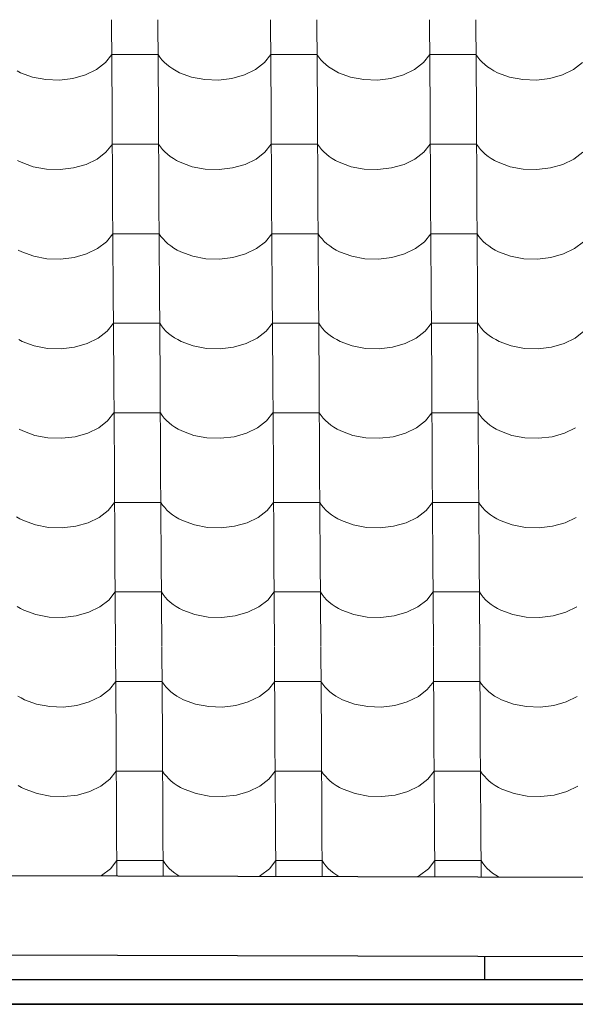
# Model space of a CAD drawing. Header units: millimetres. Extents: x -29001 to 109416, y -1251 to 13451.
# Tile 55 of 163: x -15142 to -14565, y 6987 to 8009. Entities that reach past the tile are written whole.
import ezdxf

# ---------------------------------------------------------------- set-up
doc = ezdxf.new("R2010")
doc.units = ezdxf.units.MM
doc.header["$MEASUREMENT"] = 0
for name, color, linetype in [('POHLED JIŽNÍ_1_Konstrukce - nosné', 7, 'Continuous'), ('POHLED JIŽNÍ_1_Nové_Konstrukce - krov', 7, 'Continuous'), ('POHLED JIŽNÍ_1_Nové_Konstrukce - střechy a skořepiny', 7, 'Continuous'), ('POHLED JIŽNÍ_1_Nové_Konstrukce - římsy', 7, 'Continuous'), ('POHLED JIŽNÍ_1_Nové_Výplně - Povrchové', 7, 'Continuous')]:
    doc.layers.add(name, color=color, linetype=linetype)

# ---------------------------------------------------------------- blocks, each defined once
blk = doc.blocks.new('*X1', base_point=(-31394.7, -25864.9))
at = {"layer": 'POHLED JIŽNÍ_1_Nové_Výplně - Povrchové', "color": 21, "linetype": 'Continuous', "lineweight": 20, "true_color": 0xffaaaa}
for p, q in [((-15046.3, 8009), (-15045.7, 7916.3)), ((-14998.3, 8009), (-14997.7, 7916.3)), ((-14881.3, 8009), (-14880.7, 7916.3)), ((-14833.3, 8009), (-14832.7, 7916.3)), ((-14716.3, 8009), (-14715.8, 7916.3)), ((-14668.3, 8009), (-14667.7, 7916.3)), ((-15052.7, 7964.5), (-15046.1, 7972.8)), ((-15022.1, 7972.8), (-15046.1, 7972.8)), ((-14998.1, 7972.8), (-15022.1, 7972.8)), ((-14998.1, 7972.8), (-14996.2, 7970.1)), ((-14996.2, 7970.1), (-14994.1, 7967.4)), ((-14994.1, 7967.4), (-14991.7, 7964.8)), ((-14991.7, 7964.8), (-14989, 7962.3)), ((-14887.7, 7964.5), (-14881.1, 7972.8)), ((-14857.1, 7972.8), (-14881.1, 7972.8)), ((-14833.1, 7972.8), (-14857.1, 7972.8)), ((-14833.1, 7972.8), (-14831.2, 7970.1)), ((-14831.2, 7970.1), (-14829.1, 7967.4)), ((-14829.1, 7967.4), (-14826.7, 7964.8)), ((-14826.7, 7964.8), (-14824, 7962.3)), ((-14722.7, 7964.5), (-14716.1, 7972.8)), ((-14692.1, 7972.8), (-14716.1, 7972.8)), ((-14668.1, 7972.8), (-14692.1, 7972.8)), ((-14668.1, 7972.8), (-14666.2, 7970.1)), ((-14666.2, 7970.1), (-14664.1, 7967.4)), ((-14664.1, 7967.4), (-14661.7, 7964.8)), ((-14661.7, 7964.8), (-14659, 7962.3)), ((-15144.4, 7955.8), (-15140.8, 7953.9)), ((-15073.4, 7951.7), (-15062, 7957.3)), ((-15062, 7957.3), (-15052.7, 7964.5)), ((-14989, 7962.3), (-14986, 7960)), ((-14986, 7960), (-14982.8, 7957.8)), ((-14982.8, 7957.8), (-14979.4, 7955.8)), ((-14979.4, 7955.8), (-14975.8, 7953.9)), ((-14908.4, 7951.7), (-14897, 7957.3)), ((-14897, 7957.3), (-14887.7, 7964.5)), ((-14824, 7962.3), (-14821, 7960)), ((-14821, 7960), (-14817.8, 7957.8)), ((-14817.8, 7957.8), (-14814.4, 7955.8)), ((-14814.4, 7955.8), (-14810.8, 7953.9)), ((-14743.4, 7951.7), (-14732, 7957.3)), ((-14732, 7957.3), (-14722.7, 7964.5)), ((-14659, 7962.3), (-14656, 7960)), ((-14656, 7960), (-14652.8, 7957.8)), ((-14652.8, 7957.8), (-14649.4, 7955.8)), ((-14649.4, 7955.8), (-14645.8, 7953.9)), ((-14578.4, 7951.7), (-14567, 7957.3)), ((-14567, 7957.3), (-14557.7, 7964.5)), ((-15140.8, 7953.9), (-15128.3, 7949.4)), ((-15128.3, 7949.4), (-15114.6, 7946.8)), ((-15114.6, 7946.8), (-15100.4, 7946.3)), ((-15100.4, 7946.3), (-15086.5, 7948)), ((-15086.5, 7948), (-15073.4, 7951.7)), ((-14975.8, 7953.9), (-14963.3, 7949.4)), ((-14963.3, 7949.4), (-14949.6, 7946.8)), ((-14949.6, 7946.8), (-14935.4, 7946.3)), ((-14935.4, 7946.3), (-14921.5, 7948)), ((-14921.5, 7948), (-14908.4, 7951.7)), ((-14810.8, 7953.9), (-14798.3, 7949.4)), ((-14798.3, 7949.4), (-14784.6, 7946.8)), ((-14784.6, 7946.8), (-14770.4, 7946.3)), ((-14770.4, 7946.3), (-14756.5, 7948)), ((-14756.5, 7948), (-14743.4, 7951.7)), ((-14645.8, 7953.9), (-14633.3, 7949.4)), ((-14633.3, 7949.4), (-14619.6, 7946.8)), ((-14619.6, 7946.8), (-14605.4, 7946.3)), ((-14605.4, 7946.3), (-14591.5, 7948)), ((-14591.5, 7948), (-14578.4, 7951.7)), ((-15045.7, 7916), (-15045.2, 7823.3)), ((-14997.7, 7916), (-14997.1, 7823.3)), ((-14880.7, 7916), (-14880.2, 7823.3)), ((-14832.7, 7916), (-14832.1, 7823.3)), ((-14715.7, 7916), (-14715.2, 7823.3)), ((-14667.7, 7916), (-14667.1, 7823.3)), ((-15052.1, 7871.4), (-15045.5, 7879.8)), ((-15021.5, 7879.8), (-15045.5, 7879.8)), ((-14997.5, 7879.8), (-15021.5, 7879.8)), ((-14997.5, 7879.8), (-14995.6, 7877)), ((-14995.6, 7877), (-14993.5, 7874.3)), ((-14993.5, 7874.3), (-14991.1, 7871.8)), ((-14887.1, 7871.4), (-14880.5, 7879.8)), ((-14856.5, 7879.8), (-14880.5, 7879.8)), ((-14832.5, 7879.8), (-14856.5, 7879.8)), ((-14832.5, 7879.8), (-14830.6, 7877)), ((-14830.6, 7877), (-14828.5, 7874.3)), ((-14828.5, 7874.3), (-14826.1, 7871.8)), ((-14722.1, 7871.4), (-14715.5, 7879.8)), ((-14691.5, 7879.8), (-14715.5, 7879.8)), ((-14667.5, 7879.8), (-14691.5, 7879.8)), ((-14667.5, 7879.8), (-14665.6, 7877)), ((-14665.6, 7877), (-14663.5, 7874.3)), ((-14663.5, 7874.3), (-14661.1, 7871.8)), ((-15143.8, 7862.8), (-15140.2, 7860.9)), ((-15072.8, 7858.7), (-15061.4, 7864.3)), ((-15061.4, 7864.3), (-15052.1, 7871.4)), ((-14991.1, 7871.8), (-14988.4, 7869.3)), ((-14988.4, 7869.3), (-14985.4, 7867)), ((-14985.4, 7867), (-14982.2, 7864.8)), ((-14982.2, 7864.8), (-14978.8, 7862.8)), ((-14978.8, 7862.8), (-14975.2, 7860.9)), ((-14907.8, 7858.7), (-14896.4, 7864.3)), ((-14896.4, 7864.3), (-14887.1, 7871.4)), ((-14826.1, 7871.8), (-14823.4, 7869.3)), ((-14823.4, 7869.3), (-14820.4, 7867)), ((-14820.4, 7867), (-14817.2, 7864.8)), ((-14817.2, 7864.8), (-14813.8, 7862.8)), ((-14813.8, 7862.8), (-14810.2, 7860.9)), ((-14742.8, 7858.7), (-14731.4, 7864.3)), ((-14731.4, 7864.3), (-14722.1, 7871.4)), ((-14661.1, 7871.8), (-14658.4, 7869.3)), ((-14658.4, 7869.3), (-14655.4, 7867)), ((-14655.4, 7867), (-14652.2, 7864.8)), ((-14652.2, 7864.8), (-14648.8, 7862.8)), ((-14648.8, 7862.8), (-14645.2, 7860.9)), ((-14577.8, 7858.7), (-14566.4, 7864.3)), ((-14566.4, 7864.3), (-14557.1, 7871.4)), ((-15140.2, 7860.9), (-15127.7, 7856.3)), ((-15127.7, 7856.3), (-15114, 7853.8)), ((-15114, 7853.8), (-15099.8, 7853.3)), ((-15099.8, 7853.3), (-15085.9, 7855)), ((-15085.9, 7855), (-15072.8, 7858.7)), ((-14975.2, 7860.9), (-14962.7, 7856.3)), ((-14962.7, 7856.3), (-14949, 7853.8)), ((-14949, 7853.8), (-14934.8, 7853.3)), ((-14934.8, 7853.3), (-14920.9, 7855)), ((-14920.9, 7855), (-14907.8, 7858.7)), ((-14810.2, 7860.9), (-14797.7, 7856.3)), ((-14797.7, 7856.3), (-14784, 7853.8)), ((-14784, 7853.8), (-14769.8, 7853.3)), ((-14769.8, 7853.3), (-14755.9, 7855)), ((-14755.9, 7855), (-14742.8, 7858.7)), ((-14645.2, 7860.9), (-14632.7, 7856.3)), ((-14632.7, 7856.3), (-14619, 7853.8)), ((-14619, 7853.8), (-14604.8, 7853.3)), ((-14604.8, 7853.3), (-14590.9, 7855)), ((-14590.9, 7855), (-14577.8, 7858.7)), ((-15045.2, 7823), (-15044.6, 7730.3)), ((-14997.1, 7823), (-14996.5, 7730.3)), ((-14880.2, 7823), (-14879.6, 7730.3)), ((-14832.1, 7823), (-14831.6, 7730.3)), ((-14715.2, 7823), (-14714.6, 7730.3)), ((-14667.1, 7823), (-14666.6, 7730.3)), ((-15051.6, 7778.4), (-15044.9, 7786.8)), ((-15020.9, 7786.8), (-15044.9, 7786.8)), ((-14996.9, 7786.8), (-15020.9, 7786.8)), ((-14996.9, 7786.8), (-14995.1, 7784)), ((-14995.1, 7784), (-14992.9, 7781.3)), ((-14992.9, 7781.3), (-14990.5, 7778.7)), ((-14886.6, 7778.4), (-14879.9, 7786.8)), ((-14855.9, 7786.8), (-14879.9, 7786.8)), ((-14831.9, 7786.8), (-14855.9, 7786.8)), ((-14831.9, 7786.8), (-14830.1, 7784)), ((-14830.1, 7784), (-14827.9, 7781.3)), ((-14827.9, 7781.3), (-14825.5, 7778.7)), ((-14721.6, 7778.4), (-14714.9, 7786.8)), ((-14690.9, 7786.8), (-14714.9, 7786.8)), ((-14666.9, 7786.8), (-14690.9, 7786.8)), ((-14666.9, 7786.8), (-14665.1, 7784)), ((-14665.1, 7784), (-14662.9, 7781.3)), ((-14662.9, 7781.3), (-14660.5, 7778.7)), ((-15072.3, 7765.7), (-15060.8, 7771.3)), ((-15060.8, 7771.3), (-15051.6, 7778.4)), ((-14990.5, 7778.7), (-14987.8, 7776.3)), ((-14987.8, 7776.3), (-14984.8, 7774)), ((-14984.8, 7774), (-14981.6, 7771.8)), ((-14981.6, 7771.8), (-14978.2, 7769.8)), ((-14907.3, 7765.7), (-14895.8, 7771.3)), ((-14895.8, 7771.3), (-14886.6, 7778.4)), ((-14825.5, 7778.7), (-14822.8, 7776.3)), ((-14822.8, 7776.3), (-14819.8, 7774)), ((-14819.8, 7774), (-14816.7, 7771.8)), ((-14816.7, 7771.8), (-14813.2, 7769.8)), ((-14742.3, 7765.7), (-14730.8, 7771.3)), ((-14730.8, 7771.3), (-14721.6, 7778.4)), ((-14660.5, 7778.7), (-14657.8, 7776.3)), ((-14657.8, 7776.3), (-14654.9, 7774)), ((-14654.9, 7774), (-14651.7, 7771.8)), ((-14651.7, 7771.8), (-14648.2, 7769.8)), ((-14577.3, 7765.7), (-14565.8, 7771.3)), ((-14565.8, 7771.3), (-14556.6, 7778.4)), ((-15143.2, 7769.8), (-15139.6, 7767.9)), ((-15139.6, 7767.9), (-15127.1, 7763.3)), ((-15127.1, 7763.3), (-15113.4, 7760.8)), ((-15113.4, 7760.8), (-15099.3, 7760.3)), ((-15099.3, 7760.3), (-15085.3, 7762)), ((-15085.3, 7762), (-15072.3, 7765.7)), ((-14978.2, 7769.8), (-14974.6, 7767.9)), ((-14974.6, 7767.9), (-14962.1, 7763.3)), ((-14962.1, 7763.3), (-14948.4, 7760.8)), ((-14948.4, 7760.8), (-14934.3, 7760.3)), ((-14934.3, 7760.3), (-14920.3, 7762)), ((-14920.3, 7762), (-14907.3, 7765.7)), ((-14813.2, 7769.8), (-14809.6, 7767.9)), ((-14809.6, 7767.9), (-14797.1, 7763.3)), ((-14797.1, 7763.3), (-14783.4, 7760.8)), ((-14783.4, 7760.8), (-14769.3, 7760.3)), ((-14769.3, 7760.3), (-14755.3, 7762)), ((-14755.3, 7762), (-14742.3, 7765.7)), ((-14648.2, 7769.8), (-14644.6, 7767.9)), ((-14644.6, 7767.9), (-14632.1, 7763.3)), ((-14632.1, 7763.3), (-14618.4, 7760.8)), ((-14618.4, 7760.8), (-14604.3, 7760.3)), ((-14604.3, 7760.3), (-14590.3, 7762)), ((-14590.3, 7762), (-14577.3, 7765.7)), ((-15044.6, 7730), (-15044, 7637.3)), ((-14996.5, 7730), (-14996, 7637.3)), ((-14879.6, 7730), (-14879, 7637.3)), ((-14831.5, 7730), (-14831, 7637.3)), ((-14714.6, 7730), (-14714, 7637.3)), ((-14666.6, 7730), (-14666, 7637.3)), ((-15051, 7685.4), (-15044.4, 7693.8)), ((-15020.3, 7693.8), (-15044.4, 7693.8)), ((-14996.3, 7693.8), (-15020.3, 7693.8)), ((-14996.3, 7693.8), (-14994.5, 7691)), ((-14994.5, 7691), (-14992.3, 7688.3)), ((-14886, 7685.4), (-14879.4, 7693.8)), ((-14855.3, 7693.8), (-14879.4, 7693.8)), ((-14831.3, 7693.8), (-14855.3, 7693.8)), ((-14831.3, 7693.8), (-14829.5, 7691)), ((-14829.5, 7691), (-14827.3, 7688.3)), ((-14721, 7685.4), (-14714.4, 7693.8)), ((-14690.3, 7693.8), (-14714.4, 7693.8)), ((-14666.3, 7693.8), (-14690.3, 7693.8)), ((-14666.3, 7693.8), (-14664.5, 7691)), ((-14664.5, 7691), (-14662.3, 7688.3)), ((-15060.2, 7678.3), (-15051, 7685.4)), ((-14992.3, 7688.3), (-14989.9, 7685.7)), ((-14989.9, 7685.7), (-14987.2, 7683.3)), ((-14987.2, 7683.3), (-14984.3, 7680.9)), ((-14984.3, 7680.9), (-14981.1, 7678.8)), ((-14981.1, 7678.8), (-14977.6, 7676.8)), ((-14895.2, 7678.3), (-14886, 7685.4)), ((-14827.3, 7688.3), (-14824.9, 7685.7)), ((-14824.9, 7685.7), (-14822.2, 7683.3)), ((-14822.2, 7683.3), (-14819.3, 7680.9)), ((-14819.3, 7680.9), (-14816.1, 7678.8)), ((-14816.1, 7678.8), (-14812.6, 7676.8)), ((-14730.2, 7678.3), (-14721, 7685.4)), ((-14662.3, 7688.3), (-14659.9, 7685.7)), ((-14659.9, 7685.7), (-14657.2, 7683.3)), ((-14657.2, 7683.3), (-14654.3, 7680.9)), ((-14654.3, 7680.9), (-14651.1, 7678.8)), ((-14651.1, 7678.8), (-14647.6, 7676.8)), ((-14565.2, 7678.3), (-14556, 7685.4)), ((-15142.6, 7676.8), (-15139, 7674.9)), ((-15139, 7674.9), (-15126.5, 7670.3)), ((-15126.5, 7670.3), (-15112.9, 7667.7)), ((-15098.7, 7667.3), (-15084.7, 7668.9)), ((-15084.7, 7668.9), (-15071.7, 7672.7)), ((-15071.7, 7672.7), (-15060.2, 7678.3)), ((-14977.6, 7676.8), (-14974, 7674.9)), ((-14974, 7674.9), (-14961.5, 7670.3)), ((-14961.5, 7670.3), (-14947.9, 7667.7)), ((-14933.7, 7667.3), (-14919.7, 7668.9)), ((-14919.7, 7668.9), (-14906.7, 7672.7)), ((-14906.7, 7672.7), (-14895.2, 7678.3)), ((-14812.6, 7676.8), (-14809, 7674.9)), ((-14809, 7674.9), (-14796.5, 7670.3)), ((-14796.5, 7670.3), (-14782.9, 7667.7)), ((-14768.7, 7667.3), (-14754.7, 7668.9)), ((-14754.7, 7668.9), (-14741.7, 7672.7)), ((-14741.7, 7672.7), (-14730.2, 7678.3)), ((-14647.6, 7676.8), (-14644, 7674.9)), ((-14644, 7674.9), (-14631.5, 7670.3)), ((-14631.5, 7670.3), (-14617.9, 7667.7)), ((-14603.7, 7667.3), (-14589.7, 7668.9)), ((-14589.7, 7668.9), (-14576.7, 7672.7)), ((-14576.7, 7672.7), (-14565.2, 7678.3)), ((-15112.9, 7667.7), (-15098.7, 7667.3)), ((-14947.9, 7667.7), (-14933.7, 7667.3)), ((-14782.9, 7667.7), (-14768.7, 7667.3)), ((-14617.9, 7667.7), (-14603.7, 7667.3)), ((-15044, 7637), (-15043.4, 7544.3)), ((-14996, 7637), (-14995.4, 7544.3)), ((-14879, 7637), (-14878.4, 7544.3)), ((-14831, 7637), (-14830.4, 7544.3)), ((-14714, 7637), (-14713.4, 7544.3)), ((-14666, 7637), (-14665.4, 7544.3)), ((-15050.4, 7592.4), (-15043.8, 7600.8)), ((-15019.8, 7600.8), (-15043.8, 7600.8)), ((-14995.7, 7600.8), (-15019.8, 7600.8)), ((-14995.7, 7600.8), (-14993.9, 7598)), ((-14993.9, 7598), (-14991.8, 7595.3)), ((-14885.4, 7592.4), (-14878.8, 7600.8)), ((-14854.8, 7600.8), (-14878.8, 7600.8)), ((-14830.7, 7600.8), (-14854.8, 7600.8)), ((-14830.7, 7600.8), (-14828.9, 7598)), ((-14828.9, 7598), (-14826.8, 7595.3)), ((-14720.4, 7592.4), (-14713.8, 7600.8)), ((-14689.8, 7600.8), (-14713.8, 7600.8)), ((-14665.7, 7600.8), (-14689.8, 7600.8)), ((-14665.7, 7600.8), (-14663.9, 7598)), ((-14663.9, 7598), (-14661.8, 7595.3)), ((-15059.7, 7585.2), (-15050.4, 7592.4)), ((-14991.8, 7595.3), (-14989.3, 7592.7)), ((-14989.3, 7592.7), (-14986.6, 7590.3)), ((-14986.6, 7590.3), (-14983.7, 7587.9)), ((-14983.7, 7587.9), (-14980.5, 7585.8)), ((-14894.7, 7585.2), (-14885.4, 7592.4)), ((-14826.8, 7595.3), (-14824.3, 7592.7)), ((-14824.3, 7592.7), (-14821.6, 7590.3)), ((-14821.6, 7590.3), (-14818.7, 7587.9)), ((-14818.7, 7587.9), (-14815.5, 7585.8)), ((-14729.7, 7585.2), (-14720.4, 7592.4)), ((-14661.8, 7595.3), (-14659.3, 7592.7)), ((-14659.3, 7592.7), (-14656.6, 7590.3)), ((-14656.6, 7590.3), (-14653.7, 7587.9)), ((-14653.7, 7587.9), (-14650.5, 7585.8)), ((-15142.1, 7583.7), (-15138.4, 7581.9)), ((-15138.4, 7581.9), (-15126, 7577.3)), ((-15126, 7577.3), (-15112.3, 7574.7)), ((-15084.1, 7575.9), (-15071.1, 7579.7)), ((-15071.1, 7579.7), (-15059.7, 7585.2)), ((-14980.5, 7585.8), (-14977.1, 7583.7)), ((-14977.1, 7583.7), (-14973.4, 7581.9)), ((-14973.4, 7581.9), (-14961, 7577.3)), ((-14961, 7577.3), (-14947.3, 7574.7)), ((-14919.1, 7575.9), (-14906.1, 7579.7)), ((-14906.1, 7579.7), (-14894.7, 7585.2)), ((-14815.5, 7585.8), (-14812.1, 7583.7)), ((-14812.1, 7583.7), (-14808.4, 7581.9)), ((-14808.4, 7581.9), (-14796, 7577.3)), ((-14796, 7577.3), (-14782.3, 7574.7)), ((-14754.1, 7575.9), (-14741.1, 7579.7)), ((-14741.1, 7579.7), (-14729.7, 7585.2)), ((-14650.5, 7585.8), (-14647.1, 7583.7)), ((-14647.1, 7583.7), (-14643.4, 7581.9)), ((-14643.4, 7581.9), (-14631, 7577.3)), ((-14631, 7577.3), (-14617.3, 7574.7)), ((-14589.1, 7575.9), (-14576.1, 7579.7)), ((-14576.1, 7579.7), (-14564.7, 7585.2)), ((-15112.3, 7574.7), (-15098.1, 7574.3)), ((-15098.1, 7574.3), (-15084.1, 7575.9)), ((-14947.3, 7574.7), (-14933.1, 7574.3)), ((-14933.1, 7574.3), (-14919.1, 7575.9)), ((-14782.3, 7574.7), (-14768.1, 7574.3)), ((-14768.1, 7574.3), (-14754.1, 7575.9)), ((-14617.3, 7574.7), (-14603.1, 7574.3)), ((-14603.1, 7574.3), (-14589.1, 7575.9)), ((-15043.4, 7544), (-15042.8, 7451.3)), ((-14995.4, 7544), (-14994.8, 7451.3)), ((-14878.4, 7544), (-14877.8, 7451.3)), ((-14830.4, 7544), (-14829.8, 7451.3)), ((-14713.4, 7544), (-14712.8, 7451.3)), ((-14665.4, 7544), (-14664.8, 7451.3)), ((-15049.8, 7499.4), (-15043.2, 7507.8)), ((-15019.2, 7507.8), (-15043.2, 7507.8)), ((-14995.2, 7507.8), (-15019.2, 7507.8)), ((-14995.2, 7507.8), (-14993.3, 7505)), ((-14993.3, 7505), (-14991.2, 7502.3)), ((-14884.8, 7499.4), (-14878.2, 7507.8)), ((-14854.2, 7507.8), (-14878.2, 7507.8)), ((-14830.2, 7507.8), (-14854.2, 7507.8)), ((-14830.2, 7507.8), (-14828.3, 7505)), ((-14828.3, 7505), (-14826.2, 7502.3)), ((-14719.8, 7499.4), (-14713.2, 7507.8)), ((-14689.2, 7507.8), (-14713.2, 7507.8)), ((-14665.2, 7507.8), (-14689.2, 7507.8)), ((-14665.2, 7507.8), (-14663.3, 7505)), ((-14663.3, 7505), (-14661.2, 7502.3)), ((-15059.1, 7492.2), (-15049.8, 7499.4)), ((-14991.2, 7502.3), (-14988.8, 7499.7)), ((-14988.8, 7499.7), (-14986.1, 7497.3)), ((-14986.1, 7497.3), (-14983.1, 7494.9)), ((-14983.1, 7494.9), (-14979.9, 7492.8)), ((-14894.1, 7492.2), (-14884.8, 7499.4)), ((-14826.2, 7502.3), (-14823.8, 7499.7)), ((-14823.8, 7499.7), (-14821.1, 7497.3)), ((-14821.1, 7497.3), (-14818.1, 7494.9)), ((-14818.1, 7494.9), (-14814.9, 7492.8)), ((-14729.1, 7492.2), (-14719.8, 7499.4)), ((-14661.2, 7502.3), (-14658.8, 7499.7)), ((-14658.8, 7499.7), (-14656.1, 7497.3)), ((-14656.1, 7497.3), (-14653.1, 7494.9)), ((-14653.1, 7494.9), (-14649.9, 7492.8)), ((-15144.9, 7492.8), (-15141.5, 7490.7)), ((-15141.5, 7490.7), (-15137.8, 7488.9)), ((-15137.8, 7488.9), (-15125.4, 7484.3)), ((-15125.4, 7484.3), (-15111.7, 7481.7)), ((-15083.5, 7482.9), (-15070.5, 7486.6)), ((-15070.5, 7486.6), (-15059.1, 7492.2)), ((-14979.9, 7492.8), (-14976.5, 7490.7)), ((-14976.5, 7490.7), (-14972.8, 7488.9)), ((-14972.8, 7488.9), (-14960.4, 7484.3)), ((-14960.4, 7484.3), (-14946.7, 7481.7)), ((-14918.6, 7482.9), (-14905.5, 7486.6)), ((-14905.5, 7486.6), (-14894.1, 7492.2)), ((-14814.9, 7492.8), (-14811.5, 7490.7)), ((-14811.5, 7490.7), (-14807.8, 7488.9)), ((-14807.8, 7488.9), (-14795.4, 7484.3)), ((-14795.4, 7484.3), (-14781.7, 7481.7)), ((-14753.6, 7482.9), (-14740.5, 7486.6)), ((-14740.5, 7486.6), (-14729.1, 7492.2)), ((-14649.9, 7492.8), (-14646.5, 7490.7)), ((-14646.5, 7490.7), (-14642.9, 7488.9)), ((-14642.9, 7488.9), (-14630.4, 7484.3)), ((-14630.4, 7484.3), (-14616.7, 7481.7)), ((-14588.6, 7482.9), (-14575.5, 7486.6)), ((-14575.5, 7486.6), (-14564.1, 7492.2)), ((-15111.7, 7481.7), (-15097.5, 7481.3)), ((-15097.5, 7481.3), (-15083.5, 7482.9)), ((-14946.7, 7481.7), (-14932.5, 7481.3)), ((-14932.5, 7481.3), (-14918.6, 7482.9)), ((-14781.7, 7481.7), (-14767.5, 7481.3)), ((-14767.5, 7481.3), (-14753.6, 7482.9)), ((-14616.7, 7481.7), (-14602.5, 7481.3)), ((-14602.5, 7481.3), (-14588.6, 7482.9)), ((-15042.8, 7450.9), (-15042.3, 7358.3)), ((-14994.8, 7450.9), (-14994.2, 7358.3)), ((-14877.8, 7450.9), (-14877.3, 7358.3)), ((-14829.8, 7450.9), (-14829.2, 7358.3)), ((-14712.8, 7450.9), (-14712.3, 7358.3)), ((-14664.8, 7450.9), (-14664.2, 7358.3)), ((-15049.2, 7406.4), (-15042.6, 7414.8)), ((-15018.6, 7414.8), (-15042.6, 7414.8)), ((-14994.6, 7414.8), (-15018.6, 7414.8)), ((-14994.6, 7414.8), (-14992.7, 7412)), ((-14884.2, 7406.4), (-14877.6, 7414.8)), ((-14853.6, 7414.8), (-14877.6, 7414.8)), ((-14829.6, 7414.8), (-14853.6, 7414.8)), ((-14829.6, 7414.8), (-14827.7, 7412)), ((-14719.2, 7406.4), (-14712.6, 7414.8)), ((-14688.6, 7414.8), (-14712.6, 7414.8)), ((-14664.6, 7414.8), (-14688.6, 7414.8)), ((-14664.6, 7414.8), (-14662.7, 7412)), ((-15058.5, 7399.2), (-15049.2, 7406.4)), ((-14992.7, 7412), (-14990.6, 7409.3)), ((-14990.6, 7409.3), (-14988.2, 7406.7)), ((-14988.2, 7406.7), (-14985.5, 7404.2)), ((-14985.5, 7404.2), (-14982.5, 7401.9)), ((-14893.5, 7399.2), (-14884.2, 7406.4)), ((-14827.7, 7412), (-14825.6, 7409.3)), ((-14825.6, 7409.3), (-14823.2, 7406.7)), ((-14823.2, 7406.7), (-14820.5, 7404.2)), ((-14820.5, 7404.2), (-14817.5, 7401.9)), ((-14728.5, 7399.2), (-14719.2, 7406.4)), ((-14662.7, 7412), (-14660.6, 7409.3)), ((-14660.6, 7409.3), (-14658.2, 7406.7)), ((-14658.2, 7406.7), (-14655.5, 7404.2)), ((-14655.5, 7404.2), (-14652.5, 7401.9)), ((-15144.3, 7399.7), (-15140.9, 7397.7)), ((-15140.9, 7397.7), (-15137.3, 7395.9)), ((-15137.3, 7395.9), (-15124.8, 7391.3)), ((-15083, 7389.9), (-15069.9, 7393.6)), ((-15069.9, 7393.6), (-15058.5, 7399.2)), ((-14982.5, 7401.9), (-14979.3, 7399.7)), ((-14979.3, 7399.7), (-14975.9, 7397.7)), ((-14975.9, 7397.7), (-14972.3, 7395.9)), ((-14972.3, 7395.9), (-14959.8, 7391.3)), ((-14918, 7389.9), (-14904.9, 7393.6)), ((-14904.9, 7393.6), (-14893.5, 7399.2)), ((-14817.5, 7401.9), (-14814.3, 7399.7)), ((-14814.3, 7399.7), (-14810.9, 7397.7)), ((-14810.9, 7397.7), (-14807.3, 7395.9)), ((-14807.3, 7395.9), (-14794.8, 7391.3)), ((-14753, 7389.9), (-14739.9, 7393.6)), ((-14739.9, 7393.6), (-14728.5, 7399.2)), ((-14652.5, 7401.9), (-14649.3, 7399.7)), ((-14649.3, 7399.7), (-14645.9, 7397.7)), ((-14645.9, 7397.7), (-14642.3, 7395.9)), ((-14642.3, 7395.9), (-14629.8, 7391.3)), ((-14588, 7389.9), (-14574.9, 7393.6)), ((-14574.9, 7393.6), (-14563.5, 7399.2)), ((-15124.8, 7391.3), (-15111.1, 7388.7)), ((-15111.1, 7388.7), (-15096.9, 7388.2)), ((-15096.9, 7388.2), (-15083, 7389.9)), ((-14959.8, 7391.3), (-14946.1, 7388.7)), ((-14946.1, 7388.7), (-14931.9, 7388.2)), ((-14931.9, 7388.2), (-14918, 7389.9)), ((-14794.8, 7391.3), (-14781.1, 7388.7)), ((-14781.1, 7388.7), (-14766.9, 7388.2)), ((-14766.9, 7388.2), (-14753, 7389.9)), ((-14629.8, 7391.3), (-14616.1, 7388.7)), ((-14616.1, 7388.7), (-14601.9, 7388.2)), ((-14601.9, 7388.2), (-14588, 7389.9)), ((-15042.3, 7357.9), (-15041.7, 7265.3)), ((-14994.2, 7357.9), (-14993.6, 7265.3)), ((-14877.3, 7357.9), (-14876.7, 7265.3)), ((-14829.2, 7357.9), (-14828.6, 7265.3)), ((-14712.3, 7357.9), (-14711.7, 7265.3)), ((-14664.2, 7357.9), (-14663.6, 7265.3)), ((-15048.6, 7313.4), (-15042, 7321.8)), ((-15018, 7321.8), (-15042, 7321.8)), ((-14994, 7321.8), (-15018, 7321.8)), ((-14994, 7321.8), (-14992.2, 7319)), ((-14883.6, 7313.4), (-14877, 7321.8)), ((-14853, 7321.8), (-14877, 7321.8)), ((-14829, 7321.8), (-14853, 7321.8)), ((-14829, 7321.8), (-14827.2, 7319)), ((-14718.6, 7313.4), (-14712, 7321.8)), ((-14688, 7321.8), (-14712, 7321.8)), ((-14664, 7321.8), (-14688, 7321.8)), ((-14664, 7321.8), (-14662.2, 7319)), ((-15057.9, 7306.2), (-15048.6, 7313.4)), ((-14992.2, 7319), (-14990, 7316.3)), ((-14990, 7316.3), (-14987.6, 7313.7)), ((-14987.6, 7313.7), (-14984.9, 7311.2)), ((-14984.9, 7311.2), (-14981.9, 7308.9)), ((-14892.9, 7306.2), (-14883.6, 7313.4)), ((-14827.2, 7319), (-14825, 7316.3)), ((-14825, 7316.3), (-14822.6, 7313.7)), ((-14822.6, 7313.7), (-14819.9, 7311.2)), ((-14819.9, 7311.2), (-14816.9, 7308.9)), ((-14727.9, 7306.2), (-14718.6, 7313.4)), ((-14662.2, 7319), (-14660, 7316.3)), ((-14660, 7316.3), (-14657.6, 7313.7)), ((-14657.6, 7313.7), (-14654.9, 7311.2)), ((-14654.9, 7311.2), (-14651.9, 7308.9)), ((-15143.7, 7306.7), (-15140.3, 7304.7)), ((-15140.3, 7304.7), (-15136.7, 7302.9)), ((-15136.7, 7302.9), (-15124.2, 7298.3)), ((-15082.4, 7296.9), (-15069.4, 7300.6)), ((-15069.4, 7300.6), (-15057.9, 7306.2)), ((-14981.9, 7308.9), (-14978.7, 7306.7)), ((-14978.7, 7306.7), (-14975.3, 7304.7)), ((-14975.3, 7304.7), (-14971.7, 7302.9)), ((-14971.7, 7302.9), (-14959.2, 7298.3)), ((-14917.4, 7296.9), (-14904.4, 7300.6)), ((-14904.4, 7300.6), (-14892.9, 7306.2)), ((-14816.9, 7308.9), (-14813.7, 7306.7)), ((-14813.7, 7306.7), (-14810.3, 7304.7)), ((-14810.3, 7304.7), (-14806.7, 7302.9)), ((-14806.7, 7302.9), (-14794.2, 7298.3)), ((-14752.4, 7296.9), (-14739.4, 7300.6)), ((-14739.4, 7300.6), (-14727.9, 7306.2)), ((-14651.9, 7308.9), (-14648.7, 7306.7)), ((-14648.7, 7306.7), (-14645.3, 7304.7)), ((-14645.3, 7304.7), (-14641.7, 7302.9)), ((-14641.7, 7302.9), (-14629.2, 7298.3)), ((-14587.4, 7296.9), (-14574.4, 7300.6)), ((-14574.4, 7300.6), (-14562.9, 7306.2)), ((-15124.2, 7298.3), (-15110.5, 7295.7)), ((-15110.5, 7295.7), (-15096.4, 7295.2)), ((-15096.4, 7295.2), (-15082.4, 7296.9)), ((-14959.2, 7298.3), (-14945.5, 7295.7)), ((-14945.5, 7295.7), (-14931.4, 7295.2)), ((-14931.4, 7295.2), (-14917.4, 7296.9)), ((-14794.2, 7298.3), (-14780.5, 7295.7)), ((-14780.5, 7295.7), (-14766.4, 7295.2)), ((-14766.4, 7295.2), (-14752.4, 7296.9)), ((-14629.2, 7298.3), (-14615.5, 7295.7)), ((-14615.5, 7295.7), (-14601.4, 7295.2)), ((-14601.4, 7295.2), (-14587.4, 7296.9)), ((-15041.7, 7264.9), (-15041.1, 7172.3)), ((-14993.6, 7264.9), (-14993.1, 7172.3)), ((-14876.7, 7264.9), (-14876.1, 7172.3)), ((-14828.6, 7264.9), (-14828.1, 7172.3)), ((-14711.7, 7264.9), (-14711.1, 7172.3)), ((-14663.6, 7264.9), (-14663.1, 7172.3)), ((-15048.1, 7220.4), (-15041.4, 7228.8)), ((-15017.4, 7228.8), (-15041.4, 7228.8)), ((-14993.4, 7228.8), (-15017.4, 7228.8)), ((-14993.4, 7228.8), (-14991.6, 7226)), ((-14883.1, 7220.4), (-14876.4, 7228.8)), ((-14852.4, 7228.8), (-14876.4, 7228.8)), ((-14828.4, 7228.8), (-14852.4, 7228.8)), ((-14828.4, 7228.8), (-14826.6, 7226)), ((-14718.1, 7220.4), (-14711.5, 7228.8)), ((-14687.4, 7228.8), (-14711.5, 7228.8)), ((-14663.4, 7228.8), (-14687.4, 7228.8)), ((-14663.4, 7228.8), (-14661.6, 7226)), ((-15057.3, 7213.2), (-15048.1, 7220.4)), ((-14991.6, 7226), (-14989.4, 7223.3)), ((-14989.4, 7223.3), (-14987, 7220.7)), ((-14987, 7220.7), (-14984.3, 7218.2)), ((-14892.3, 7213.2), (-14883.1, 7220.4)), ((-14826.6, 7226), (-14824.4, 7223.3)), ((-14824.4, 7223.3), (-14822, 7220.7)), ((-14822, 7220.7), (-14819.3, 7218.2)), ((-14727.3, 7213.2), (-14718.1, 7220.4)), ((-14661.6, 7226), (-14659.4, 7223.3)), ((-14659.4, 7223.3), (-14657, 7220.7)), ((-14657, 7220.7), (-14654.3, 7218.2)), ((-15143.2, 7213.7), (-15139.7, 7211.7)), ((-15139.7, 7211.7), (-15136.1, 7209.9)), ((-15136.1, 7209.9), (-15123.6, 7205.3)), ((-15068.8, 7207.6), (-15057.3, 7213.2)), ((-14984.3, 7218.2), (-14981.4, 7215.9)), ((-14981.4, 7215.9), (-14978.2, 7213.7)), ((-14978.2, 7213.7), (-14974.7, 7211.7)), ((-14974.7, 7211.7), (-14971.1, 7209.9)), ((-14971.1, 7209.9), (-14958.6, 7205.3)), ((-14903.8, 7207.6), (-14892.3, 7213.2)), ((-14819.3, 7218.2), (-14816.4, 7215.9)), ((-14816.4, 7215.9), (-14813.2, 7213.7)), ((-14813.2, 7213.7), (-14809.7, 7211.7)), ((-14809.7, 7211.7), (-14806.1, 7209.9)), ((-14806.1, 7209.9), (-14793.6, 7205.3)), ((-14738.8, 7207.6), (-14727.3, 7213.2)), ((-14654.3, 7218.2), (-14651.4, 7215.9)), ((-14651.4, 7215.9), (-14648.2, 7213.7)), ((-14648.2, 7213.7), (-14644.7, 7211.7)), ((-14644.7, 7211.7), (-14641.1, 7209.9)), ((-14641.1, 7209.9), (-14628.6, 7205.3)), ((-14573.8, 7207.6), (-14562.3, 7213.2)), ((-15123.6, 7205.3), (-15110, 7202.7)), ((-15110, 7202.7), (-15095.8, 7202.2)), ((-15095.8, 7202.2), (-15081.8, 7203.9)), ((-15081.8, 7203.9), (-15068.8, 7207.6)), ((-14958.6, 7205.3), (-14945, 7202.7)), ((-14945, 7202.7), (-14930.8, 7202.2)), ((-14930.8, 7202.2), (-14916.8, 7203.9)), ((-14916.8, 7203.9), (-14903.8, 7207.6)), ((-14793.6, 7205.3), (-14780, 7202.7)), ((-14780, 7202.7), (-14765.8, 7202.2)), ((-14765.8, 7202.2), (-14751.8, 7203.9)), ((-14751.8, 7203.9), (-14738.8, 7207.6)), ((-14628.6, 7205.3), (-14615, 7202.7)), ((-14615, 7202.7), (-14600.8, 7202.2)), ((-14600.8, 7202.2), (-14586.8, 7203.9)), ((-14586.8, 7203.9), (-14573.8, 7207.6)), ((-15041.1, 7171.9), (-15040.8, 7120)), ((-14993.1, 7171.9), (-14992.7, 7119.9)), ((-14876.1, 7171.9), (-14875.8, 7119.6)), ((-14828.1, 7171.9), (-14827.7, 7119.4)), ((-14711.1, 7171.9), (-14710.8, 7119.1)), ((-14663.1, 7171.9), (-14662.7, 7119)), ((-15056.7, 7120.2), (-15047.5, 7127.4)), ((-15047.5, 7127.4), (-15040.9, 7135.8)), ((-15016.8, 7135.8), (-15040.9, 7135.8)), ((-14992.8, 7135.8), (-15016.8, 7135.8)), ((-14992.8, 7135.8), (-14991, 7133)), ((-14991, 7133), (-14988.9, 7130.3)), ((-14988.9, 7130.3), (-14986.4, 7127.7)), ((-14986.4, 7127.7), (-14983.7, 7125.2)), ((-14891.7, 7120.2), (-14882.5, 7127.4)), ((-14882.5, 7127.4), (-14875.9, 7135.8)), ((-14851.9, 7135.8), (-14875.9, 7135.8)), ((-14827.8, 7135.8), (-14851.9, 7135.8)), ((-14827.8, 7135.8), (-14826, 7133)), ((-14826, 7133), (-14823.9, 7130.3)), ((-14823.9, 7130.3), (-14821.4, 7127.7)), ((-14821.4, 7127.7), (-14818.7, 7125.2)), ((-14726.8, 7120.2), (-14717.5, 7127.4)), ((-14717.5, 7127.4), (-14710.9, 7135.8)), ((-14686.9, 7135.8), (-14710.9, 7135.8)), ((-14662.8, 7135.8), (-14686.9, 7135.8)), ((-14662.8, 7135.8), (-14661, 7133)), ((-14661, 7133), (-14658.9, 7130.3)), ((-14658.9, 7130.3), (-14656.4, 7127.7)), ((-14656.4, 7127.7), (-14653.7, 7125.2)), ((-15057, 7120.1), (-15056.7, 7120.2)), ((-14983.7, 7125.2), (-14980.8, 7122.9)), ((-14980.8, 7122.9), (-14977.6, 7120.7)), ((-14977.6, 7120.7), (-14976.1, 7119.8)), ((-14892.9, 7119.6), (-14891.7, 7120.2)), ((-14818.7, 7125.2), (-14815.8, 7122.9)), ((-14815.8, 7122.9), (-14812.6, 7120.7)), ((-14812.6, 7120.7), (-14810.3, 7119.4)), ((-14728.9, 7119.2), (-14726.8, 7120.2)), ((-14653.7, 7125.2), (-14650.8, 7122.9)), ((-14650.8, 7122.9), (-14647.6, 7120.7)), ((-14647.6, 7120.7), (-14644.6, 7118.9))]:
    blk.add_line(p, q, dxfattribs=at)

msp = doc.modelspace()

# ---------------------------------------------------------------- linework, layer by layer
at = {"layer": 'POHLED JIŽNÍ_1_Nové_Konstrukce - krov', "color": 1, "linetype": 'Continuous', "lineweight": 25}
for p, q in [((-14659.1, 7036.5), (-14659.1, 7011.9)), ((-20791.4, 6986.6), (-11, 6986.6))]:
    msp.add_line(p, q, dxfattribs=at)
at = {"layer": 'POHLED JIŽNÍ_1_Nové_Konstrukce - střechy a skořepiny', "color": 1, "linetype": 'Continuous', "lineweight": 25}
for p, q in [((-20791.8, 7135.6), (-11.9, 7079.2)), ((-20792.2, 7053.1), (-5590.7, 7011.9))]:
    msp.add_line(p, q, dxfattribs=at)
at = {"layer": 'POHLED JIŽNÍ_1_Nové_Konstrukce - římsy', "color": 1, "linetype": 'Continuous', "lineweight": 25}
for p, q in [((-5590.7, 7011.9), (-20645.2, 7011.9)), ((-132.3, 6986.6), (-20645.2, 6986.6))]:
    msp.add_line(p, q, dxfattribs=at)

# ---------------------------------------------------------------- block references
at = {"layer": 'POHLED JIŽNÍ_1_Konstrukce - nosné', "color": 9, "linetype": 'Continuous', "lineweight": 13}
msp.add_blockref('*X1', (-31394.7, -25864.9), dxfattribs=at)

doc.saveas('drawing.dxf')
